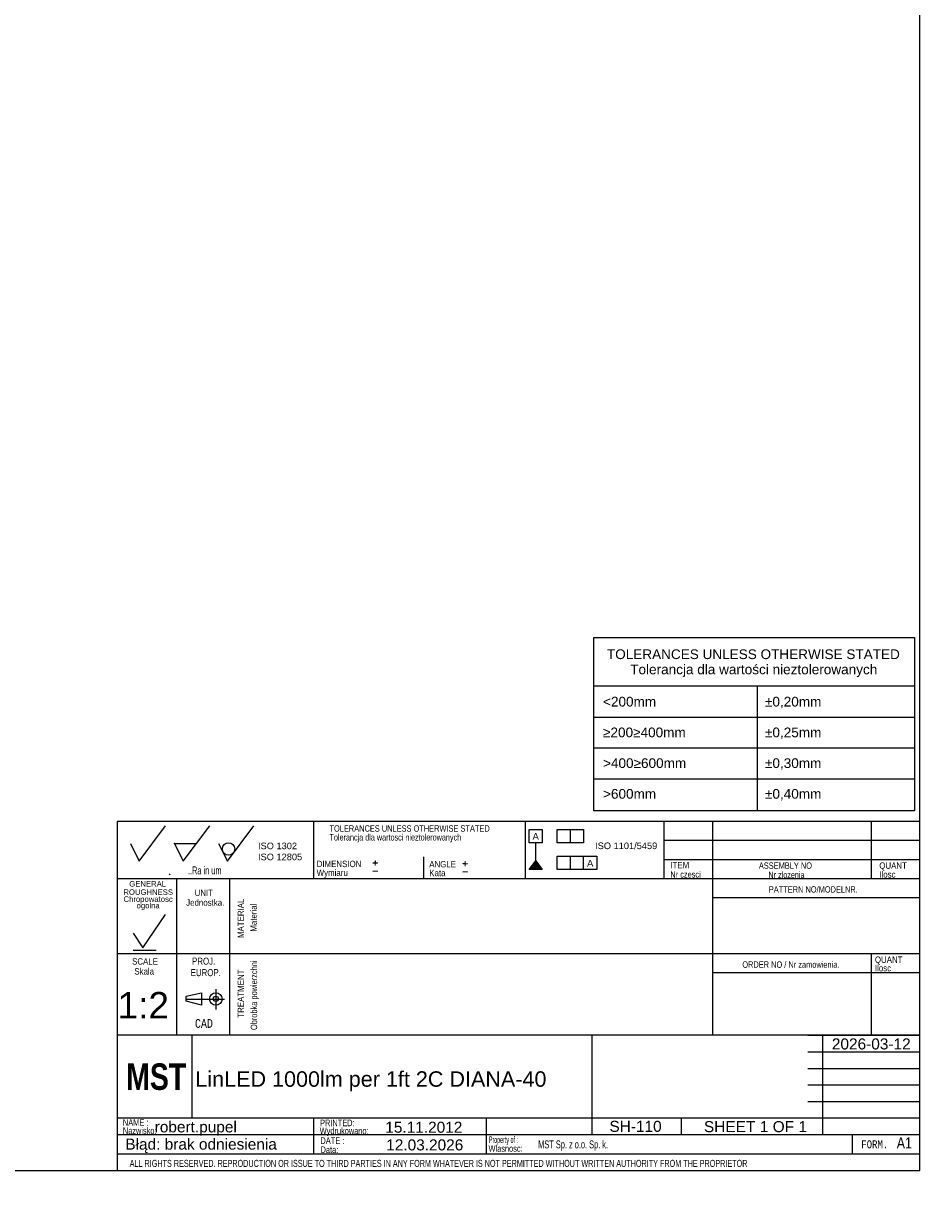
# Model space of a CAD drawing. Header units: millimetres. Extents: x 7 to 819, y 6 to 587.
# Tile 14 of 23: x 616 to 819, y 6 to 275. Entities that reach past the tile are written whole.
import ezdxf
from ezdxf.entities.mleader import LeaderData, LeaderLine
from ezdxf.enums import TextEntityAlignment as Align
from ezdxf.lldxf.tags import DXFTag
from ezdxf.math import Vec2, Vec3

# ---------------------------------------------------------------- set-up
doc = ezdxf.new("R2010")
doc.units = ezdxf.units.MM
doc.layers.add('10', color=7, linetype='Continuous')
doc.layers.add('Default', color=7, linetype='Continuous')
doc.styles.add('SEACAD_Arial', font='arial.ttf')
doc.styles.add('SEACAD_Lucida_Console', font='lucon.TTF', dxfattribs={"width": 0.8})
tags = doc.linetypes.add('CENTER2', pattern=[28.575, 19.05, -3.175, 3.175, -3.175]).pattern_tags.tags
tags[10:11] = [DXFTag(74, 4), DXFTag(75, 0), DXFTag(340, '0'), DXFTag(46, 0.0), DXFTag(50, 0.0), DXFTag(44, 0.0), DXFTag(45, 0.0)]
tags[8:9] = [DXFTag(74, 4), DXFTag(75, 0), DXFTag(340, '0'), DXFTag(46, 0.0), DXFTag(50, 0.0), DXFTag(44, 0.0), DXFTag(45, 0.0)]
tags[6:7] = [DXFTag(74, 4), DXFTag(75, 0), DXFTag(340, '0'), DXFTag(46, 0.0), DXFTag(50, 0.0), DXFTag(44, 0.0), DXFTag(45, 0.0)]
tags[4:5] = [DXFTag(74, 4), DXFTag(75, 0), DXFTag(340, '0'), DXFTag(46, 0.0), DXFTag(50, 0.0), DXFTag(44, 0.0), DXFTag(45, 0.0)]

# ---------------------------------------------------------------- blocks, each defined once
blk = doc.blocks.new('SE')
at = {"layer": 'Default', "color": 7, "linetype": 'Continuous'}
for p, q in [((745.14, 124.58), (817.85, 124.58)), ((782.22, 124.58), (782.22, 117.44)), ((745.14, 117.44), (817.85, 117.44)), ((782.22, 117.44), (782.22, 110.47)), ((745.14, 110.47), (817.85, 110.47)), ((782.22, 110.47), (782.22, 103.5)), ((745.14, 103.5), (817.85, 103.5)), ((782.22, 103.5), (782.22, 96.18))]:
    blk.add_line(p, q, dxfattribs=at)
blk.add_lwpolyline([(745.14, 96.18), (745.14, 135.52), (817.85, 135.52), (817.85, 96.18), (745.14, 96.18)], dxfattribs=at)
at = {"layer": 'Default', "color": 7, "linetype": 'Continuous', "style": 'SEACAD_Arial'}
for s, p in [('TOLERANCES UNLESS OTHERWISE STATED', (748.14, 132.83)), ('Tolerancja dla wartości nieztolerowanych', (753.42, 129.39)), ('<200mm', (747.26, 122.07)), ('±0,20mm', (783.98, 122.07)), ('≥200≥400mm', (747.26, 115.1)), ('±0,25mm', (783.98, 115.1)), ('>400≥600mm', (747.26, 108.13)), ('±0,30mm', (783.98, 108.13)), ('>600mm', (747.26, 101.16)), ('±0,40mm', (783.98, 101.16))]:
    blk.add_text(s, height=2.2, dxfattribs=at).set_placement(p, align=Align.TOP_LEFT)
blk = doc.blocks.new('SEANNOT_GROUP26')
at = {"layer": 'Default', "color": 7, "linetype": 'Continuous', "style": 'SEACAD_Arial'}
blk.add_text('LinLED 1000lm per 1ft 2C DIANA-40', height=3.5, dxfattribs=at).set_placement((654.81, 37.13), align=Align.TOP_LEFT)
blk = doc.blocks.new('SEANNOT_GROUP27')
at = {"layer": 'Default', "color": 7, "linetype": 'Continuous', "style": 'SEACAD_Arial'}
blk.add_text('robert.pupel', height=2.5, dxfattribs=at).set_placement((645.59, 25.78), align=Align.TOP_LEFT)
blk = doc.blocks.new('SEANNOT_GROUP28')
at = {"layer": 'Default', "color": 7, "linetype": 'Continuous', "style": 'SEACAD_Arial'}
blk.add_text('SH-110', height=2.5, dxfattribs=at).set_placement((748.71, 25.9), align=Align.TOP_LEFT)
blk = doc.blocks.new('SEANNOT_GROUP29')
at = {"layer": 'Default', "color": 7, "linetype": 'Continuous', "style": 'SEACAD_Arial'}
blk.add_text('1:2', height=6, dxfattribs=at).set_placement((637.18, 55.12), align=Align.TOP_LEFT)
blk = doc.blocks.new('_Dot')
at = {"color": 0, "linetype": 'ByBlock', "lineweight": -2}
blk.add_line((-0.5, 0), (-1, 0), dxfattribs=at)
at = {"color": 0, "linetype": 'ByBlock', "const_width": 0.5}
blk.add_lwpolyline([(-0.25, 0, 1), (0.25, 0, 1)], format="xyb", close=True, dxfattribs=at)
blk = doc.blocks.new('SEANNOT_GROUP31')
at = {"layer": 'Default', "color": 7, "linetype": 'Continuous', "style": 'SEACAD_Arial'}
blk.add_text('15.11.2012', height=2.5, dxfattribs=at).set_placement((697.88, 25.7), align=Align.TOP_LEFT)
blk = doc.blocks.new('SEANNOT_GROUP32')
at = {"layer": 'Default', "color": 7, "linetype": 'Continuous', "style": 'SEACAD_Arial'}
blk.add_text('12.03.2026', height=2.5, dxfattribs=at).set_placement((698.09, 21.69), align=Align.TOP_LEFT)
blk = doc.blocks.new('SEANNOT_GROUP33')
at = {"layer": 'Default', "color": 7, "linetype": 'Continuous', "style": 'SEACAD_Arial'}
for s, p in [('SHEET ', (770.14, 25.83)), ('1', (782.8, 25.83)), (' OF ', (784.76, 25.83)), ('1', (791.55, 25.83))]:
    blk.add_text(s, height=2.5, dxfattribs=at).set_placement(p, align=Align.TOP_LEFT)
blk = doc.blocks.new('SEANNOT_GROUP34')
at = {"layer": 'Default', "color": 7, "linetype": 'Continuous', "style": 'SEACAD_Arial'}
blk.add_text('2026-03-12', height=2.5, dxfattribs=at).set_placement((799.15, 44.59), align=Align.TOP_LEFT)

msp = doc.modelspace()

# ---------------------------------------------------------------- hatches: boundary and pattern name
at = {"layer": 'Default', "linetype": 'Continuous'}
msp.add_hatch(color=7, dxfattribs=at).paths.add_polyline_path([(731.9921, 84.8768), (730.4921, 82.8919), (733.4921, 82.8919)])

# ---------------------------------------------------------------- linework, layer by layer
at = {"layer": '10', "color": 7, "linetype": 'Continuous'}
for p, q in [((642.0746, 84.794), (648.0746, 92.794)), ((652.0746, 84.794), (658.0746, 92.794)), ((662.0746, 84.794), (668.0746, 92.794)), ((681.5746, 93.794), (681.5746, 80.794)), ((729.5746, 93.794), (729.5746, 80.794)), ((761.0746, 93.794), (761.0746, 80.794)), ((772.0746, 93.794), (772.0746, 45.294)), ((808.0746, 93.794), (808.0746, 80.794)), ((640.0746, 88.794), (642.0746, 84.794)), ((650.0746, 88.794), (655.0746, 88.794)), ((650.0746, 88.794), (652.0746, 84.794)), ((660.0746, 88.794), (662.0746, 84.794)), ((819.0746, 89.4606), (761.0746, 89.4606)), ((706.5746, 85.794), (706.5746, 80.794)), ((819.0746, 85.1273), (761.0746, 85.1273)), ((819.0746, 80.794), (637.0746, 80.794)), ((648.9492, 81.7207), (649.1254, 81.9268)), ((650.5746, 80.794), (650.5746, 45.294)), ((650.5746, 80.794), (650.5746, 46.794)), ((662.5746, 80.794), (662.5746, 45.294)), ((819.0746, 76.4606), (772.0746, 76.4606)), ((642.8775, 65.1586), (648.0759, 72.6636)), ((640.7353, 68.4407), (642.8775, 65.1586)), ((640.7353, 64.6194), (645.9338, 64.6194)), ((819.0746, 63.794), (637.0746, 63.794)), ((808.0746, 63.794), (808.0746, 45.294)), ((819.0746, 59.4606), (772.0746, 59.4606)), ((652.7205, 54.209), (656.2064, 54.901)), ((652.7205, 53.0163), (652.7205, 54.209)), ((656.2064, 54.901), (656.2064, 52.1329)), ((659.4496, 55.7697), (659.4496, 51.1611)), ((659.4496, 55.7697), (659.4496, 51.1611)), ((656.2064, 52.1329), (652.7205, 53.0163)), ((744.6997, 45.294), (637.0746, 45.294)), ((744.5746, 45.294), (637.0746, 45.294)), ((654.0746, 26.544), (654.0746, 45.294)), ((793.6997, 45.294), (819.1997, 45.294)), ((797.0746, 22.794), (797.0746, 45.294)), ((793.6997, 41.544), (819.1997, 41.544)), ((793.6997, 37.794), (819.1997, 37.794)), ((793.6997, 34.044), (819.1997, 34.044)), ((793.6997, 30.294), (819.1997, 30.294)), ((637.0746, 26.544), (819.1997, 26.544)), ((681.6028, 26.5206), (681.6028, 18.3955)), ((720.7805, 26.4563), (720.7805, 18.3312)), ((764.9497, 26.544), (764.9497, 22.794)), ((637.0746, 22.794), (793.6997, 22.794)), ((803.7618, 22.794), (803.7618, 18.419)), ((637.0746, 18.419), (819.0746, 18.419))]:
    msp.add_line(p, q, dxfattribs=at)
at = {"layer": '10', "color": 7, "linetype": 'CENTER2'}
msp.add_line((652.7205, 53.5169), (661.4364, 53.5169), dxfattribs=at)
at = {"layer": '10', "color": 7, "linetype": 'Continuous'}
for points in [[(819.0746, 14.669), (819.0746, 93.794), (637.0746, 93.794), (637.0746, 14.669), (819.0746, 14.669)], [(744.6997, 45.294), (744.6997, 22.794), (819.0746, 22.794), (819.0746, 45.294), (744.6997, 45.294)]]:
    msp.add_lwpolyline(points, dxfattribs=at)
for centre, radius in [((662.3471, 87.549), 1.4016), ((659.4497, 53.517), 1.4146), ((659.4497, 53.5759), 0.6075)]:
    msp.add_circle(centre, radius, dxfattribs=at)
msp.add_point((650.0746, 88.794), dxfattribs=at)
at = {"layer": 'Default', "color": 7, "linetype": 'Continuous'}
for p, q in [((819.1001, 14.6698), (819.1001, 586.6698)), ((730.4921, 88.9826), (730.4921, 91.9826)), ((730.4921, 91.9826), (733.4921, 91.9826)), ((733.4921, 91.9826), (733.4921, 88.9826)), ((736.8278, 88.9826), (736.8278, 91.9826)), ((736.8278, 91.9826), (742.8278, 91.9826)), ((739.8278, 91.9826), (739.8278, 88.9826)), ((742.8278, 91.9826), (742.8278, 88.9826)), ((733.4921, 88.9826), (730.4921, 88.9826)), ((731.9921, 84.8768), (731.9921, 88.9826)), ((742.8278, 88.9826), (736.8278, 88.9826)), ((730.4921, 82.8919), (731.9921, 84.8768)), ((731.9921, 84.8768), (733.4921, 82.8919)), ((736.8278, 82.8919), (736.8278, 85.8919)), ((736.8278, 85.8919), (745.8278, 85.8919)), ((739.8278, 85.8919), (739.8278, 82.8919)), ((742.8278, 82.8919), (742.8278, 85.8919)), ((745.8278, 85.8919), (745.8278, 82.8919)), ((733.4921, 82.8919), (730.4921, 82.8919)), ((745.8278, 82.8919), (736.8278, 82.8919)), ((6.7081, 14.6698), (819.1001, 14.6698))]:
    msp.add_line(p, q, dxfattribs=at)

# ---------------------------------------------------------------- block references
at = {"layer": 'Default'}
for name in ['SE', 'SEANNOT_GROUP29', 'SEANNOT_GROUP34', 'SEANNOT_GROUP26', 'SEANNOT_GROUP27', 'SEANNOT_GROUP31', 'SEANNOT_GROUP28', 'SEANNOT_GROUP33', 'SEANNOT_GROUP32']:
    msp.add_blockref(name, (0, 0), dxfattribs=at)

# ---------------------------------------------------------------- texts
at = {"layer": '10', "attachment_point": 1}
for s, insert, char_height, width, style in [('{\\farial rounded mt|b0||i0||c0|p34;\\C7;\\H1.45000002;\\W0.83002;TOLERANCES UNLESS OTHERWISE STATED}', (685.2312, 92.9313), 1.45, 38.614141, 'SEACAD_Arial'), ('{\\farial rounded mt|b0||i0||c0|p34;\\C7;\\H1.45000002;\\W0.77704;Tolerancja dla wartosci nieztolerowanych}', (685.2312, 90.9313), 1.45, 36.029358, 'SEACAD_Arial'), ('{\\farial rounded mt|b0||i0||c0|p34;\\C7;\\H1.8;\\W0.608;..Ra in um}', (653.1386, 83.594), 1.8, 8.921749, 'SEACAD_Arial'), ('{\\farial rounded mt|b0||i0||c0|p34;\\C7;\\H1.45000002;\\W0.883;DIMENSION}', (682.3244, 84.8957), 1.45, 10.15001, 'SEACAD_Arial'), ('{\\farial rounded mt|b0||i0||c0|p34;\\C7;\\H1.45000002;\\W0.883;ANGLE}', (707.8523, 84.8316), 1.45, 6.052184, 'SEACAD_Arial'), ('{\\farial rounded mt|b0||i0||c0|p34;\\C7;\\H1.45000002;\\W0.883;ITEM}', (762.5143, 84.6369), 1.45, 4.255445, 'SEACAD_Arial'), ('{\\farial rounded mt|b0||i0||c0|p34;\\C7;\\H1.45000002;\\W0.83002;ASSEMBLY NO}', (782.5934, 84.51), 1.45, 12.829358, 'SEACAD_Arial'), ('{\\farial rounded mt|b0||i0||c0|p34;\\C7;\\H1.45000002;\\W0.883;QUANT}', (809.9048, 84.51), 1.45, 6.241314, 'SEACAD_Arial'), ('{\\farial rounded mt|b0||i0||c0|p34;\\C7;\\H1.45000002;\\W0.883;Wymiaru}', (682.3244, 82.8957), 1.45, 8.67569, 'SEACAD_Arial'), ('{\\farial rounded mt|b0||i0||c0|p34;\\C7;\\H1.45000002;\\W0.883;Kata}', (707.8523, 82.8316), 1.45, 5.07501, 'SEACAD_Arial'), ('{\\farial rounded mt|b0||i0||c0|p34;\\C7;\\H1.45000002;\\W0.72406;Nr czesci }', (762.5143, 82.51), 1.45, 7.78588, 'SEACAD_Arial'), ('{\\farial rounded mt|b0||i0||c0|p34;\\C7;\\H1.45000002;\\W0.77704;Nr zlozenia}', (784.7571, 82.4109), 1.45, 9.504276, 'SEACAD_Arial'), ('{\\farial rounded mt|b0||i0||c0|p34;\\C7;\\H1.45000002;\\W0.883;Ilosc}', (809.9048, 82.51), 1.45, 6.934793, 'SEACAD_Arial'), ('{\\farial rounded mt|b0||i0||c0|p34;\\C7;\\H1.45000002;\\W0.883;UNIT}', (654.6412, 78.3668), 1.45, 4.16088, 'SEACAD_Arial'), ('{\\farial rounded mt|b0||i0||c0|p34;\\C7;\\H1.45000002;\\W0.83002;PATTERN NO/MODELNR.}', (784.8465, 79.1156), 1.45, 21.434793, 'SEACAD_Arial'), ('{\\farial rounded mt|b0||i0||c0|p34;\\C7;\\H1.45000002;\\W0.883;Jednostka.}', (652.7376, 76.128), 1.45, 8.726285, 'SEACAD_Arial'), ('{\\farial rounded mt|b0||i0||c0|p34;\\C7;\\H1.45000002;\\W0.883;SCALE}', (640.4749, 62.7817), 1.45, 5.863054, 'SEACAD_Arial'), ('{\\farial rounded mt|b0||i0||c0|p34;\\C7;\\H1.60000002;\\W0.8;PROJ.}', (654.0624, 62.9175), 1.6, 5.113054, 'SEACAD_Arial'), ('{\\farial rounded mt|b0||i0||c0|p34;\\C7;\\H1.45000002;\\W0.72406;ORDER NO / Nr zamowienia.}', (778.8465, 62.0613), 1.45, 25.030887, 'SEACAD_Arial'), ('{\\farial rounded mt|b0||i0||c0|p34;\\C7;\\H1.45000002;\\W0.883;QUANT}', (808.9048, 63.1767), 1.45, 6.241314, 'SEACAD_Arial'), ('{\\farial rounded mt|b0||i0||c0|p34;\\C7;\\H1.45000002;\\W0.883;Skala}', (640.976, 60.528), 1.45, 5.777229, 'SEACAD_Arial'), ('{\\farial rounded mt|b0||i0||c0|p34;\\C7;\\H1.60000002;\\W0.8;EUROP.}', (653.7447, 60.3114), 1.6, 6.643488, 'SEACAD_Arial'), ('{\\farial rounded mt|b0||i0||c0|p34;\\C7;\\H1.45000002;\\W0.883;Ilosc}', (808.9048, 61.2563), 1.45, 6.934793, 'SEACAD_Arial'), ('{\\fLucida Console|b0||i0||c0|p34;\\C7;\\H1.99999998;\\W0.8;CAD}', (654.7242, 48.9868), 2, 4.533343, 'SEACAD_Lucida_Console'), ('{\\farial rounded mt|b0||i0||c0|p34;\\C7;\\H1.5;\\W0.704;NAME :}', (638.3758, 26.2677), 1.5, 5.576097, 'SEACAD_Arial'), ('{\\farial rounded mt|b0||i0||c0|p34;\\C7;\\H1.5;\\W0.8;Nazwisko:}', (638.3758, 24.4206), 1.5, 7.678383, 'SEACAD_Arial'), ('{\\farial rounded mt|b0||i0||c0|p34;\\C7;\\H1.5;\\W0.8;Wydrukowano:}', (683.0107, 24.3698), 1.5, 11.438653, 'SEACAD_Arial'), ('{\\farial rounded mt|b0||i0||c0|p34;\\C7;\\H1.5;\\W0.8;PRINTED:}', (683.0988, 26.1799), 1.5, 8.9879, 'SEACAD_Arial'), ('{\\farial rounded mt|b0||i0||c0|p34;\\C7;\\H1.5;\\W0.704;DATE :}', (683.1648, 22.1522), 1.5, 5.217401, 'SEACAD_Arial'), ('{\\farial rounded mt|b0||i0||c0|p34;\\C7;\\H1.5;\\W0.46208;Property of :}', (721.3796, 22.3618), 1.5, 8.869575, 'SEACAD_Arial'), ('{\\farial rounded mt|b0||i0||c0|p34;\\C7;\\H1.8;\\W0.667;MST Sp. z o.o. Sp. k.}', (732.5514, 21.4523), 1.8, 58.304358, 'SEACAD_Arial'), ('{\\fLucida Console|b0||i0||c0|p34;\\C7;\\H1.8;\\W0.8;FORM.}', (805.8246, 21.469), 1.8, 6.80001, 'SEACAD_Lucida_Console'), ('{\\farial rounded mt|b0||i0||c0|p34;\\C7;\\H2.50000002;\\W0.8;A1}', (813.8625, 22.1388), 2.5, 4.982902, 'SEACAD_Arial'), ('{\\farial rounded mt|b0||i0||c0|p34;\\C7;\\H1.5;\\W0.8;Data:}', (683.2075, 20.102), 1.5, 6.195662, 'SEACAD_Arial'), ('{\\farial rounded mt|b0||i0||c0|p34;\\C7;\\H1.5;\\W0.8;Wlasnosc:}', (721.2964, 20.3775), 1.5, 10.891314, 'SEACAD_Arial'), ('{\\farial rounded mt|b0||i0||c0|p34;\\C7;\\H1.60000002;\\W0.704;ALL RIGHTS RESERVED. REPRODUCTION OR ISSUE TO THIRD PARTIES IN ANY FORM WHATEVER IS NOT PERMITTED WITHOUT WRITTEN AUTHORITY FROM THE PROPRIETOR}', (639.9222, 17.0469), 1.6, 148.000012, 'SEACAD_Arial')]:
    msp.add_mtext(s, dxfattribs=dict(at, insert=insert, char_height=char_height, width=width, style=style))
at = {"layer": '10', "char_height": 1.25, "attachment_point": 1}
for s, insert, width in [('{\\fArial|b0||i0||c0|p34;\\C7;\\H1.2499998;\\W1.;ROUGHNESS}', (638.4921, 78.3934), 11.222834), ('{\\fArial|b0||i0||c0|p34;\\C7;\\H1.2499998;\\W1.;GENERAL}', (639.8268, 80.2873), 8.3424)]:
    msp.add_mtext(s, dxfattribs=dict(at, insert=insert, width=width))
at = {"layer": '10', "insert": (644.1111, 75.2654), "char_height": 1.25, "width": 11.65265, "attachment_point": 5, "line_spacing_factor": 0.7}
msp.add_mtext('{\\fArial|b0||i0||c0|p34;\\C7;\\H1.24999998;\\W1.;Chropowatosc\\P}{\\fArial|b0||i0||c0|p34;\\C7;\\H1.24999998;\\W1.;ogolna}', dxfattribs=at)
at = {"layer": '10', "char_height": 1.45, "attachment_point": 1, "rotation": 89.999994, "style": 'SEACAD_Arial'}
for s, insert, width in [('{\\farial rounded mt|b0||i0||c0|p34;\\C7;\\H1.45000002;\\W0.883;MATERIAL}', (664.3762, 67.3524), 8.920662), ('{\\farial rounded mt|b0||i0||c0|p34;\\C7;\\H1.45000002;\\W0.883;Material}', (667.296, 68.7948), 7.153155), ('{\\farial rounded mt|b0||i0||c0|p34;\\C7;\\H1.45000002;\\W0.883;TREATMENT}', (664.3762, 49.2903), 10.87501), ('{\\farial rounded mt|b0||i0||c0|p34;\\C7;\\H1.45000002;\\W0.72406;Obrobka powierzchni}', (667.3762, 46.4863), 17.047554)]:
    msp.add_mtext(s, dxfattribs=dict(at, insert=insert, width=width))
at = {"layer": 'Default'}
for s, insert, char_height, width, attachment_point in [('{\\fArial|b0||i0||c0|p34;\\C7;\\H1.5;\\W1.;ISO 1302 \\P}{\\fArial|b0||i0||c0|p34;\\C7;\\H1.5;\\W1.;ISO 12805}', (669.0207, 89.0094), 1.5, 10.486332, 1), ('{\\fArial CE|b0||i0||c0|p34;\\C7;\\H1.5;\\W1.;A}', (731.986, 91.2062), 1.5, 1.402184, 2), ('{\\fArial|b0||i0||c0|p34;\\C7;\\H1.5;\\W1.;ISO 1101/5459}', (752.5056, 89.0246), 1.5, 15.284857, 2), ('{\\fSolid Edge ISO|b0||i0||c0|p34;\\C7;\\H2.5;\\W1.;+\\P}', (694.7942, 85.8915), 2.5, 1.882447, 1), ('{\\fSolid Edge ISO|b0||i0||c0|p34;\\C7;\\H2.5;\\W1.;+\\P}', (715.1874, 85.7347), 2.5, 1.882447, 1), ('{\\fArial CE|b0||i0||c0|p34;\\C7;\\H1.5;\\W1.;A}', (744.3423, 85.0805), 1.5, 1.402184, 2), ('{\\fSolid Edge ISO|b0||i0||c0|p34;\\C7;\\H2.5;\\W1.;-\\P}', (694.7942, 84.0091), 2.5, 1.882447, 1), ('{\\fSolid Edge ISO|b0||i0||c0|p34;\\C7;\\H2.5;\\W1.;-\\P}', (715.1874, 83.8522), 2.5, 1.882447, 1)]:
    msp.add_mtext(s, dxfattribs=dict(at, insert=insert, char_height=char_height, width=width, attachment_point=attachment_point))

# ---------------------------------------------------------------- leaders
at = {"layer": 'Default', "color": 7, "linetype": 'Continuous'}
ml = msp.add_multileader_mtext('Standard', dxfattribs=at)
ml.set_content('{\\pxsm0.9;\\fImpact|b0||i0||c0|p34;\\W1.;MST\\P}', color=256)
ml.set_leader_properties()
ml.set_arrow_properties(name='DOT')
ml.build(insert=Vec2(0, 0))
ml.multileader.update_dxf_attribs({"leader_type": 0, "dogleg_length": 0, "arrow_head_size": 6})
ctx = ml.context
ctx.base_point, ctx.char_height, ctx.arrow_head_size = Vec3(637.1471, 35.856), 6, 6
ctx.mtext.insert = Vec3(639.1471, 38.919)
ml = msp.add_multileader_mtext('Standard', dxfattribs=at)
ml.set_content('{\\pxsm0.9;\\fArial|b0||i0||c0|p34;\\W1.; Błąd: brak odniesienia\\P}', color=256)
ml.set_leader_properties()
ml.set_arrow_properties(name='DOT')
ml.build(insert=Vec2(0, 0))
ml.multileader.update_dxf_attribs({"leader_type": 0, "dogleg_length": 0, "arrow_head_size": 2.5})
ctx = ml.context
ctx.base_point, ctx.char_height, ctx.arrow_head_size = Vec3(635.9625, 20.2466), 2.5, 2.5
ctx.mtext.insert = Vec3(637.9625, 21.8629)

doc.saveas('drawing.dxf')
